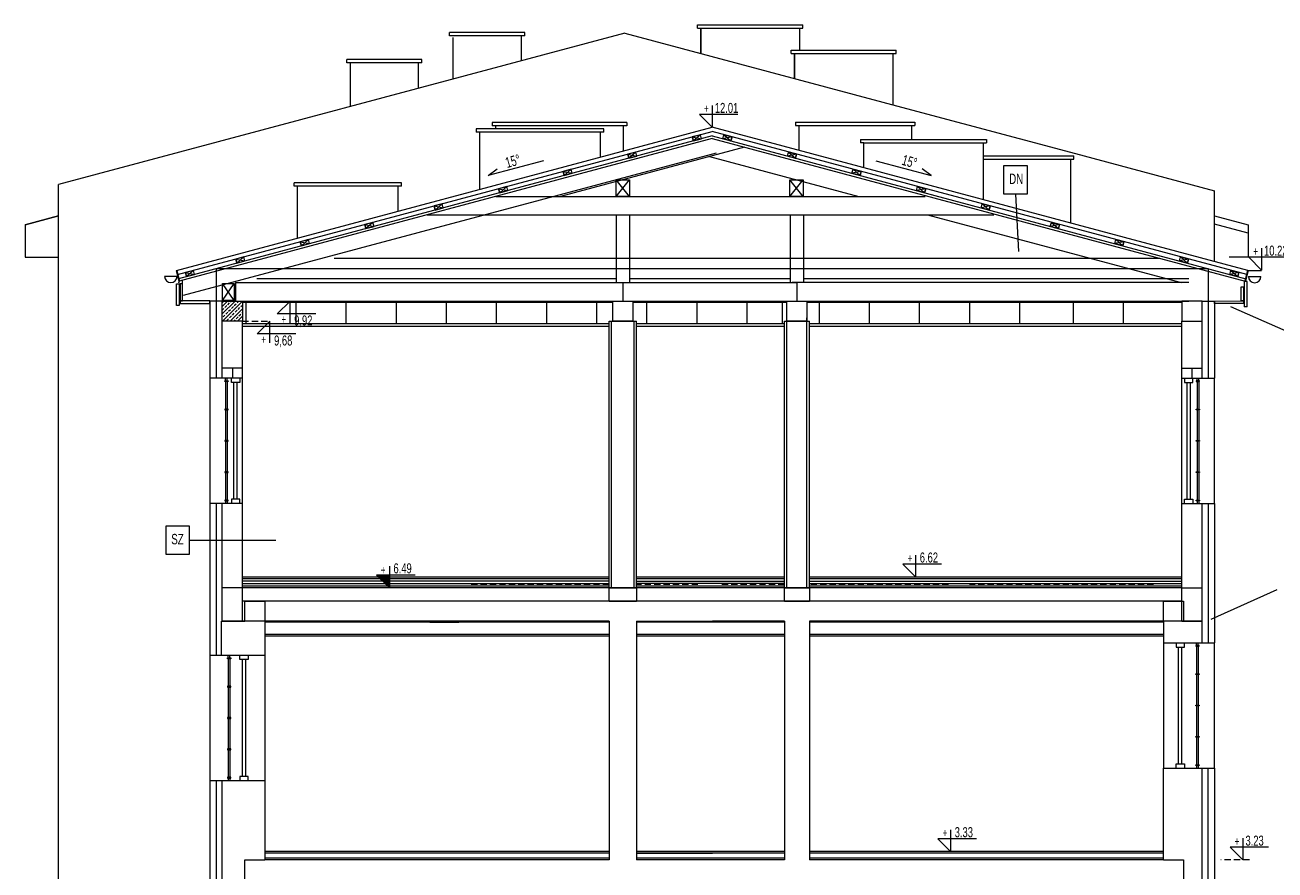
# Model space of a CAD drawing. Header units: millimetres. Extents: x 6354466 to 6508314, y -1889048 to -1342748.
# Tile 28 of 134: x 6483053 to 6498020, y -1878704 to -1868583. Entities that reach past the tile are written whole.
import ezdxf
from ezdxf.enums import TextEntityAlignment as Align

# ---------------------------------------------------------------- set-up
doc = ezdxf.new("R2010")
doc.units = ezdxf.units.MM
doc.linetypes.add('HIDDEN', pattern=[0.375, 0.25, -0.125])
for name, color, linetype, lineweight in [('A-OBRYS OCIEPLENIA', 174, 'Continuous', 30), ('A-wymiary', 161, 'Continuous', 9), ('L-2', 167, 'Continuous', 13), ('L-3', 10, 'Continuous', 18), ('L-5', 152, 'Continuous', 9), ('L-HATCH', 252, 'Continuous', 5), ('L-ISTNIEJĄCE BUDYNKI', 167, 'Continuous', 5), ('L-TXT', 141, 'Continuous', 9), ('L-Wyburzenia', 253, 'HIDDEN', 5)]:
    doc.layers.add(name, color=color, linetype=linetype, lineweight=lineweight)
doc.styles.add('125', font='cdmsimpl.shx', dxfattribs={"width": 0.7, "height": 125})
doc.styles.add('200', font='cdmsimpl.shx', dxfattribs={"width": 0.7, "height": 200})
doc.styles.add('SIMPLEX', font='cdmsimpl.shx', dxfattribs={"width": 0.7, "bigfont": 'cdmbigpl.shx'})
doc.linetypes.add('BATTING', pattern='A,0.00254,-2.54,[134,ltypeshp.shx,S=2.54,R=0,X=-2.54,Y=0],-5.08,[134,ltypeshp.shx,S=2.54,R=180,X=2.54,Y=0],-2.54', length=10.16254)

# ---------------------------------------------------------------- blocks, each defined once
blk = doc.blocks.new('*U31')
for p, q in [((-5, 0), (-5, -5)), ((5, -5), (5, 0)), ((-5, -5), (5, -5)), ((-2, -5), (-2, -145)), ((2, -5), (2, -145)), ((-5, -150), (-5, -145)), ((-5, -145), (5, -145)), ((5, -145), (5, -150))]:
    blk.add_line(p, q)

msp = doc.modelspace()

# ---------------------------------------------------------------- hatches: boundary and pattern name
at = {"layer": 'L-HATCH', "ltscale": 0.5}
h = msp.add_hatch(dxfattribs=at)
h.set_pattern_fill('ANSI33', color=252, scale=10, angle=180)
h.set_pattern_definition([(45, (6556626.61, -1931674.496), (-44.90128, 44.90128), []), (45, (6556671.51, -1931674.496), (-44.90128, 44.90128), [31.75, -15.875])])
h.paths.add_polyline_path([(6485655.9, -1871889.1), (6485415.9, -1871889.1), (6485415.9, -1872129.1), (6485655.9, -1872129.1)])
at = {"layer": 'L-HATCH', "ltscale": 10}
h = msp.add_hatch(dxfattribs=at)
h.set_pattern_fill('ANSI31', color=252, angle=180)
h.set_pattern_definition([(225, (6581472.2355, -1830782.7218), (2.24506403, -2.24506403), [])])
h.paths.add_polyline_path([(6487390.8, -1875299.1), (6487415.8, -1875299.1), (6487415.8, -1875277.8), (6487369.5, -1875277.8)])
h.paths.add_polyline_path([(6487415.8, -1875324.1), (6487415.8, -1875299.1), (6487390.8, -1875299.1)])
h.paths.add_polyline_path([(6487365.8, -1875274.1), (6487415.8, -1875274.1), (6487415.8, -1875214.1), (6487305.8, -1875214.1)])
h.paths.add_polyline_path([(6487305.8, -1875214.1), (6487415.8, -1875214.1), (6487415.8, -1875194.1), (6487285.8, -1875194.1)])
h.paths.add_polyline_path([(6487285.8, -1875194.1), (6487415.8, -1875194.1), (6487415.8, -1875172.2), (6487263.9, -1875172.2)])

# ---------------------------------------------------------------- linework, layer by layer
at = {"layer": 'A-OBRYS OCIEPLENIA'}
for p, q in [((6484865.9, -1871525.1), (6484900, -1871652.5)), ((6497695.9, -1871525.1), (6497661.8, -1871652.5)), ((6484907.6, -1871690.8), (6484907.6, -1871918.7))]:
    msp.add_line(p, q, dxfattribs=at)
at = {"layer": 'A-wymiary'}
for p, q in [((6484900, -1871650.5), (6484893.2, -1871676.8)), ((6484937.6, -1871863.5), (6484937.6, -1871640.5))]:
    msp.add_line(p, q, dxfattribs=at)
for points in [[(6491139.3, -1869897.8), (6491042.7, -1869923.7), (6491055.7, -1869972), (6491152.3, -1869946.1), (6491139.3, -1869897.8), (6491055.7, -1869972), (6491042.7, -1869923.7), (6491152.3, -1869946.1)], [(6491422.4, -1869897.8), (6491519, -1869923.7), (6491506.1, -1869972), (6491409.5, -1869946.1), (6491422.4, -1869897.8), (6491506.1, -1869972), (6491519, -1869923.7), (6491409.5, -1869946.1)], [(6490366.5, -1870104.7), (6490269.9, -1870130.5), (6490282.9, -1870178.8), (6490379.5, -1870153), (6490366.5, -1870104.7), (6490282.9, -1870178.8), (6490269.9, -1870130.5), (6490379.5, -1870153)], [(6492195.2, -1870104.7), (6492291.8, -1870130.5), (6492278.9, -1870178.8), (6492182.3, -1870153), (6492195.2, -1870104.7), (6492278.9, -1870178.8), (6492291.8, -1870130.5), (6492182.3, -1870153)], [(6489593.7, -1870311.5), (6489497.1, -1870337.3), (6489510.1, -1870385.6), (6489606.7, -1870359.8), (6489593.7, -1870311.5), (6489510.1, -1870385.6), (6489497.1, -1870337.3), (6489606.7, -1870359.8)], [(6492968, -1870311.5), (6493064.6, -1870337.3), (6493051.7, -1870385.6), (6492955.1, -1870359.8), (6492968, -1870311.5), (6493051.7, -1870385.6), (6493064.6, -1870337.3), (6492955.1, -1870359.8)], [(6488820.9, -1870518.3), (6488724.3, -1870544.2), (6488737.3, -1870592.5), (6488833.9, -1870566.6), (6488820.9, -1870518.3), (6488737.3, -1870592.5), (6488724.3, -1870544.2), (6488833.9, -1870566.6)], [(6493740.8, -1870518.3), (6493837.4, -1870544.2), (6493824.5, -1870592.5), (6493727.9, -1870566.6), (6493740.8, -1870518.3), (6493824.5, -1870592.5), (6493837.4, -1870544.2), (6493727.9, -1870566.6)], [(6488048.1, -1870725.1), (6487951.5, -1870751), (6487964.5, -1870799.3), (6488061.1, -1870773.4), (6488048.1, -1870725.1), (6487964.5, -1870799.3), (6487951.5, -1870751), (6488061.1, -1870773.4)], [(6494513.6, -1870725.1), (6494610.2, -1870751), (6494597.3, -1870799.3), (6494500.7, -1870773.4), (6494513.6, -1870725.1), (6494597.3, -1870799.3), (6494610.2, -1870751), (6494500.7, -1870773.4)], [(6487219.4, -1870947), (6487122.8, -1870972.8), (6487135.7, -1871021.1), (6487232.3, -1870995.3), (6487219.4, -1870947), (6487135.7, -1871021.1), (6487122.8, -1870972.8), (6487232.3, -1870995.3)], [(6495342.4, -1870947), (6495439, -1870972.8), (6495426.1, -1871021.1), (6495329.5, -1870995.3), (6495342.4, -1870947), (6495426.1, -1871021.1), (6495439, -1870972.8), (6495329.5, -1870995.3)], [(6486446.6, -1871153.8), (6486350, -1871179.6), (6486362.9, -1871227.9), (6486459.5, -1871202.1), (6486446.6, -1871153.8), (6486362.9, -1871227.9), (6486350, -1871179.6), (6486459.5, -1871202.1)], [(6496115.2, -1871153.8), (6496211.8, -1871179.6), (6496198.9, -1871227.9), (6496102.3, -1871202.1), (6496115.2, -1871153.8), (6496198.9, -1871227.9), (6496211.8, -1871179.6), (6496102.3, -1871202.1)], [(6485673.8, -1871360.6), (6485577.2, -1871386.5), (6485590.1, -1871434.8), (6485686.7, -1871408.9), (6485673.8, -1871360.6), (6485590.1, -1871434.8), (6485577.2, -1871386.5), (6485686.7, -1871408.9)], [(6496888, -1871360.6), (6496984.6, -1871386.5), (6496971.7, -1871434.8), (6496875.1, -1871408.9), (6496888, -1871360.6), (6496971.7, -1871434.8), (6496984.6, -1871386.5), (6496875.1, -1871408.9)], [(6485071.7, -1871521.7), (6484975.1, -1871547.6), (6484988.1, -1871595.9), (6485084.7, -1871570), (6485071.7, -1871521.7), (6484988.1, -1871595.9), (6484975.1, -1871547.6), (6485084.7, -1871570)], [(6497490.1, -1871521.7), (6497586.7, -1871547.6), (6497573.7, -1871595.9), (6497477.1, -1871570), (6497490.1, -1871521.7), (6497573.7, -1871595.9), (6497586.7, -1871547.6), (6497477.1, -1871570)]]:
    msp.add_lwpolyline(points, dxfattribs=at)
at = {"layer": 'L-2'}
for p, q in [((6485415.9, -1872814.1), (6485415.9, -1872129.1)), ((6485655.9, -1872814.1), (6485655.9, -1872129.1)), ((6496905.9, -1872814.1), (6496905.9, -1872129.1)), ((6497145.9, -1872814.1), (6497145.9, -1872129.1)), ((6485655.9, -1872694.1), (6485415.9, -1872694.1)), ((6485535.9, -1872694.1), (6485535.9, -1872814.1)), ((6496905.9, -1872694.1), (6497145.9, -1872694.1)), ((6497025.9, -1872694.1), (6497025.9, -1872814.1)), ((6485655.9, -1872814.1), (6485415.9, -1872814.1)), ((6496905.9, -1872814.1), (6497145.9, -1872814.1)), ((6485415.9, -1875724.1), (6485415.9, -1874314.1)), ((6485655.9, -1874314.1), (6485415.9, -1874314.1)), ((6485655.9, -1875724.1), (6485655.9, -1874314.1)), ((6496905.9, -1875724.1), (6496905.9, -1874314.1)), ((6496905.9, -1874314.1), (6497145.9, -1874314.1)), ((6497145.9, -1875724.1), (6497145.9, -1874314.1)), ((6485655.9, -1875324.1), (6485415.9, -1875324.1)), ((6490045.9, -1875324.1), (6485475.9, -1875324.1)), ((6492145.9, -1875324.1), (6490045.9, -1875324.1)), ((6496905.9, -1875324.1), (6492145.9, -1875324.1)), ((6496905.9, -1875324.1), (6497145.9, -1875324.1)), ((6490045.9, -1875484.1), (6485655.9, -1875484.1)), ((6492145.9, -1875484.1), (6490045.9, -1875484.1)), ((6496905.9, -1875484.1), (6492145.9, -1875484.1)), ((6485655.9, -1875724.1), (6485415.9, -1875724.1)), ((6496905.9, -1875724.1), (6497145.9, -1875724.1))]:
    msp.add_line(p, q, dxfattribs=at)
for points in [[(6485415.9, -1871889.1), (6485655.9, -1871889.1), (6485655.9, -1872129.1), (6485415.9, -1872129.1)], [(6490090.9, -1871889.1), (6490330.9, -1871889.1), (6490330.9, -1872129.1), (6490090.9, -1872129.1)], [(6492175.9, -1871889.1), (6492415.9, -1871889.1), (6492415.9, -1872129.1), (6492175.9, -1872129.1)], [(6497145.9, -1871889.1), (6496905.9, -1871889.1), (6496905.9, -1872129.1), (6497145.9, -1872129.1)], [(6490375.9, -1875484.1), (6490045.9, -1875484.1), (6490045.9, -1875324.1), (6490375.9, -1875324.1)], [(6492445.9, -1875484.1), (6492145.9, -1875484.1), (6492145.9, -1875324.1), (6492445.9, -1875324.1)]]:
    msp.add_lwpolyline(points, close=True, dxfattribs=at)
at = {"layer": 'L-3', "linetype": 'BATTING', "ltscale": 7}
for p, q in [((6485340.9, -1871503.4), (6485340.9, -1872814.1)), ((6497220.9, -1871503.4), (6497220.9, -1872814.1)), ((6485340.9, -1874314.1), (6485340.9, -1876134.1)), ((6497220.9, -1874314.1), (6497220.9, -1875984.1)), ((6497220.9, -1879764.1), (6497220.9, -1877484.1)), ((6485340.9, -1877634.1), (6485340.9, -1879464.1))]:
    msp.add_line(p, q, dxfattribs=at)
at = {"layer": 'L-3', "ltscale": 10}
for p, q in [((6485573.8, -1871669.1), (6485573.8, -1871889.1)), ((6485415.9, -1871889.1), (6485265.9, -1871889.1)), ((6485265.9, -1871889.1), (6485265.9, -1872814.1)), ((6497145.9, -1871889.1), (6497295.9, -1871889.1)), ((6497295.9, -1871889.1), (6497295.9, -1872814.1)), ((6485415.9, -1872814.1), (6485265.9, -1872814.1)), ((6497145.9, -1872814.1), (6497295.9, -1872814.1)), ((6485415.9, -1874314.1), (6485265.9, -1874314.1)), ((6485265.9, -1874314.1), (6485265.9, -1876134.1)), ((6497145.9, -1874314.1), (6497295.9, -1874314.1)), ((6497295.9, -1874314.1), (6497295.9, -1875984.1)), ((6497145.9, -1875984.1), (6497295.9, -1875984.1)), ((6485415.9, -1876134.1), (6485265.9, -1876134.1)), ((6485487.2, -1876164.1), (6485487.2, -1876134.1)), ((6485487.2, -1876174.1), (6485487.2, -1876504.1)), ((6485507.2, -1876164.1), (6485507.2, -1876134.1)), ((6485507.2, -1876174.1), (6485507.2, -1876504.1)), ((6485487.2, -1876514.1), (6485487.2, -1876879.1)), ((6485507.2, -1876514.1), (6485507.2, -1876879.1)), ((6485487.2, -1876889.1), (6485487.2, -1877254.1)), ((6485507.2, -1876889.1), (6485507.2, -1877254.1)), ((6485487.2, -1877264.1), (6485487.2, -1877594.1)), ((6485487.2, -1877264.1), (6485487.2, -1877594.1)), ((6485507.2, -1877264.1), (6485507.2, -1877594.1)), ((6485507.2, -1877264.1), (6485507.2, -1877594.1)), ((6497145.9, -1877484.1), (6497295.9, -1877484.1)), ((6497295.9, -1877484.1), (6497295.9, -1879764.1)), ((6485415.9, -1877634.1), (6485265.9, -1877634.1)), ((6485265.9, -1877634.1), (6485265.9, -1879464.1)), ((6485487.2, -1877604.1), (6485487.2, -1877634.1)), ((6485507.2, -1877604.1), (6485507.2, -1877634.1))]:
    msp.add_line(p, q, dxfattribs=at)
at = {"layer": 'L-3', "lineweight": 9}
for points in [[(6497614.2, -1871720.8), (6497644.2, -1871720.8), (6497644.2, -1871888.7), (6497614.2, -1871888.7)], [(6484907.6, -1871888.7), (6484907.6, -1871918.7), (6485265.9, -1871918.7), (6485265.9, -1871888.7)], [(6497644.2, -1871888.7), (6497644.2, -1871918.7), (6497295.9, -1871919.1), (6497295.9, -1871889.1)]]:
    msp.add_lwpolyline(points, close=True, dxfattribs=at)
at = {"layer": 'L-3', "ltscale": 10}
for points in [[(6485517.2, -1876174.1), (6485477.2, -1876174.1), (6485477.2, -1876164.1), (6485517.2, -1876164.1)], [(6485517.2, -1876504.1), (6485477.2, -1876504.1), (6485477.2, -1876514.1), (6485517.2, -1876514.1)], [(6485517.2, -1876879.1), (6485477.2, -1876879.1), (6485477.2, -1876889.1), (6485517.2, -1876889.1)], [(6485517.2, -1877254.1), (6485477.2, -1877254.1), (6485477.2, -1877264.1), (6485517.2, -1877264.1)], [(6485517.2, -1877594.1), (6485477.2, -1877594.1), (6485477.2, -1877604.1), (6485517.2, -1877604.1)]]:
    msp.add_lwpolyline(points, close=True, dxfattribs=at)
at = {"layer": 'L-5'}
for p, q in [((6484878.8, -1871573.4), (6491280.9, -1869859.9)), ((6491280.9, -1869911.7), (6484891.7, -1871621.7)), ((6497683, -1871573.4), (6491280.9, -1869859.9)), ((6491280.9, -1869911.7), (6497670, -1871621.7)), ((6494913.8, -1870610.4), (6494950, -1871294.8)), ((6486753.6, -1871377.5), (6496641.8, -1871377.5)), ((6485700.6, -1872159.1), (6485700.6, -1871889.1)), ((6486300.6, -1872159.1), (6486300.6, -1871889.1)), ((6486900.6, -1872159.1), (6486900.6, -1871889.1)), ((6487500.6, -1872159.1), (6487500.6, -1871889.1)), ((6488100.6, -1872159.1), (6488100.6, -1871889.1)), ((6488700.6, -1872159.1), (6488700.6, -1871889.1)), ((6489300.6, -1872159.2), (6489300.6, -1871889.2)), ((6489900.6, -1872159.2), (6489900.6, -1871889.2)), ((6490500.6, -1872159.2), (6490500.6, -1871889.2)), ((6491100.6, -1872159.2), (6491100.6, -1871889.2)), ((6491700.6, -1872159.2), (6491700.6, -1871889.2)), ((6492123.6, -1872159.2), (6492123.6, -1871889.2)), ((6492564.1, -1872159.2), (6492564.1, -1871889.2)), ((6493164.1, -1872159.2), (6493164.1, -1871889.2)), ((6493764.1, -1872159.2), (6493764.1, -1871889.2)), ((6494364.1, -1872159.2), (6494364.1, -1871889.2)), ((6494964.1, -1872159.2), (6494964.1, -1871889.2)), ((6495607.2, -1872159.2), (6495607.2, -1871889.2)), ((6496207.2, -1872159.2), (6496207.2, -1871889.2)), ((6485655.9, -1872159.1), (6490045.9, -1872159.1)), ((6490375.9, -1872159.1), (6492145.9, -1872159.1)), ((6492445.9, -1872159.1), (6496905.9, -1872159.1)), ((6485655.9, -1872189.1), (6490045.9, -1872189.1)), ((6490375.9, -1872189.1), (6492145.9, -1872189.1)), ((6492445.9, -1872189.1), (6496905.9, -1872189.1)), ((6485454.7, -1872844.1), (6485454.7, -1872814.1)), ((6485454.7, -1872854.1), (6485454.7, -1873184.1)), ((6485474.7, -1872844.1), (6485474.7, -1872814.1)), ((6485474.7, -1872854.1), (6485474.7, -1873184.1)), ((6485655.9, -1874314.1), (6485655.9, -1872814.1)), ((6496905.9, -1874314.1), (6496905.9, -1872814.1)), ((6497087, -1872844.1), (6497087, -1872814.1)), ((6497087, -1872854.1), (6497087, -1873184.1)), ((6497107, -1872844.1), (6497107, -1872814.1)), ((6497107, -1872854.1), (6497107, -1873184.1)), ((6485454.7, -1873194.1), (6485454.7, -1873559.1)), ((6485474.7, -1873194.1), (6485474.7, -1873559.1)), ((6497087, -1873194.1), (6497087, -1873559.1)), ((6497107, -1873194.1), (6497107, -1873559.1)), ((6485454.7, -1873569.1), (6485454.7, -1873934.1)), ((6485474.7, -1873569.1), (6485474.7, -1873934.1)), ((6497087, -1873569.1), (6497087, -1873934.1)), ((6497107, -1873569.1), (6497107, -1873934.1)), ((6485454.7, -1873944.1), (6485454.7, -1874274.1)), ((6485454.7, -1873944.1), (6485454.7, -1874274.1)), ((6485474.7, -1873944.1), (6485474.7, -1874274.1)), ((6485474.7, -1873944.1), (6485474.7, -1874274.1)), ((6497087, -1873944.1), (6497087, -1874274.1)), ((6497087, -1873944.1), (6497087, -1874274.1)), ((6497107, -1873944.1), (6497107, -1874274.1)), ((6497107, -1873944.1), (6497107, -1874274.1)), ((6485454.7, -1874284.1), (6485454.7, -1874314.1)), ((6485474.7, -1874284.1), (6485474.7, -1874314.1)), ((6497087, -1874284.1), (6497087, -1874314.1)), ((6497107, -1874284.1), (6497107, -1874314.1)), ((6485020.9, -1874753.4), (6486055.5, -1874753.4))]:
    msp.add_line(p, q, dxfattribs=at)
at = {"layer": 'L-5', "ltscale": 10}
for p, q in [((6491280.9, -1869942.8), (6484899.5, -1871650.7)), ((6491667.7, -1870046.3), (6489463.6, -1870636.2)), ((6491280.9, -1869942.8), (6497662.3, -1871650.7)), ((6491327.4, -1870116.6), (6484946, -1871824.5)), ((6491250.9, -1870157.8), (6493038.2, -1870636.2)), ((6490130.9, -1870636.2), (6490290.9, -1870436.2)), ((6490290.9, -1870636.2), (6490130.9, -1870436.2)), ((6492209, -1870636.2), (6492369, -1870436.2)), ((6492369, -1870636.2), (6492209, -1870436.2)), ((6488690, -1870636.2), (6493833.1, -1870636.2)), ((6487868, -1870856.2), (6494655.1, -1870856.2)), ((6490130.9, -1870856.2), (6490130.9, -1871669.1)), ((6490290.9, -1870856.2), (6490290.9, -1871669.1)), ((6492215.9, -1870856.2), (6492215.9, -1871669.1)), ((6492375.9, -1870856.2), (6492375.9, -1871669.1)), ((6493860.2, -1870856.2), (6496897.6, -1871669.1)), ((6485419.4, -1871882.2), (6485559.4, -1871679.1)), ((6485559.4, -1871882.2), (6485419.4, -1871679.1)), ((6485573.8, -1871669.1), (6490352.4, -1871669.1)), ((6490130.9, -1871625.1), (6485828.6, -1871625.1)), ((6490210.9, -1871669.1), (6490210.9, -1871889.1)), ((6492215.9, -1871625.1), (6490290.9, -1871625.1)), ((6490352.4, -1871669.1), (6492295.9, -1871669.1)), ((6496988, -1871669.1), (6492239.4, -1871669.1)), ((6492295.9, -1871669.1), (6492295.9, -1871889.1)), ((6496988, -1871625.1), (6492375.9, -1871625.1)), ((6497685.9, -1871656.8), (6497650.9, -1871656.8)), ((6497650.9, -1871656.8), (6497650.9, -1871958.7)), ((6497685.9, -1871958.7), (6497685.9, -1871656.8)), ((6484900.9, -1871941.7), (6484865.9, -1871941.7)), ((6485633.8, -1871889.1), (6490352.4, -1871889.1)), ((6490352.4, -1871889.1), (6492295.9, -1871889.1)), ((6492295.9, -1871889.1), (6496988, -1871889.1)), ((6497685.9, -1871958.7), (6497650.9, -1871958.7)), ((6490045.9, -1875324.1), (6490045.9, -1872129.1)), ((6490045.9, -1872129.1), (6490375.9, -1872129.1)), ((6490074.7, -1875324.1), (6490074.7, -1872129.1)), ((6490347.1, -1875324.1), (6490347.1, -1872129.1)), ((6490375.9, -1875324.1), (6490375.9, -1872129.1)), ((6492145.9, -1872129.1), (6492445.9, -1872129.1)), ((6492145.9, -1875324.1), (6492145.9, -1872129.1)), ((6492175.9, -1875324.1), (6492175.9, -1872089.1)), ((6492415.9, -1875324.1), (6492415.9, -1872089.1)), ((6492445.9, -1875324.1), (6492445.9, -1872129.1)), ((6485265.9, -1872814.1), (6485265.9, -1874314.1)), ((6497295.9, -1874314.1), (6497295.9, -1872814.1)), ((6497295.9, -1877484.1), (6497295.9, -1875984.1)), ((6485265.9, -1876134.1), (6485265.9, -1877634.1))]:
    msp.add_line(p, q, dxfattribs=at)
at = {"layer": 'L-5', "ltscale": 8}
for p, q in [((6489259.7, -1870208.4), (6488600.4, -1870384.8)), ((6493242.1, -1870208.4), (6493901.4, -1870384.8)), ((6488600.4, -1870384.8), (6488704.8, -1870305.7)), ((6493901.4, -1870384.8), (6493797, -1870305.7))]:
    msp.add_line(p, q, dxfattribs=at)
at = {"layer": 'L-5', "lineweight": 9}
for p, q in [((6484875.1, -1871593.9), (6484725.1, -1871593.9)), ((6484865.9, -1871941.7), (6484865.9, -1871683.2)), ((6484865.9, -1871683.2), (6484900.9, -1871683.2)), ((6484900.9, -1871683.2), (6484900.9, -1871941.7)), ((6497702, -1871596), (6497852, -1871596))]:
    msp.add_line(p, q, dxfattribs=at)
at = {"layer": 'L-5', "ltscale": 5}
for p, q in [((6485655.9, -1875194.1), (6490045.9, -1875194.1)), ((6485655.9, -1875214.1), (6490045.9, -1875214.1)), ((6490045.9, -1875244.1), (6485655.9, -1875244.1)), ((6485655.9, -1875274.1), (6490045.9, -1875274.1)), ((6490375.9, -1875194.1), (6492145.9, -1875194.1)), ((6490375.9, -1875214.1), (6492145.9, -1875214.1)), ((6490375.9, -1875244.1), (6492145.9, -1875244.1)), ((6492145.9, -1875274.1), (6490375.9, -1875274.1)), ((6492445.9, -1875194.1), (6496905.9, -1875194.1)), ((6492445.9, -1875214.1), (6496905.9, -1875214.1)), ((6492445.9, -1875244.1), (6496905.9, -1875244.1)), ((6492445.9, -1875274.1), (6496905.9, -1875274.1))]:
    msp.add_line(p, q, dxfattribs=at)
at = {"layer": 'L-5', "ltscale": 10}
for points in [[(6484865.9, -1871525.1), (6491280.9, -1869808.2)], [(6497695.9, -1871525.1), (6491280.9, -1869808.2)], [(6490090.9, -1871908.7), (6485655.9, -1871908.7), (6485655.9, -1871889.1), (6496905.9, -1871889.1), (6496905.9, -1871908.7), (6492415.9, -1871908.7)], [(6492175.9, -1871908.7), (6490330.9, -1871908.7)]]:
    msp.add_lwpolyline(points, dxfattribs=at)
at = {"layer": 'L-5'}
for points in [[(6494774.9, -1870265.6), (6495052.7, -1870265.6), (6495052.7, -1870610.4), (6494774.9, -1870610.4)], [(6485484.7, -1872854.1), (6485444.7, -1872854.1), (6485444.7, -1872844.1), (6485484.7, -1872844.1)], [(6497077, -1872854.1), (6497117, -1872854.1), (6497117, -1872844.1), (6497077, -1872844.1)], [(6485484.7, -1873184.1), (6485444.7, -1873184.1), (6485444.7, -1873194.1), (6485484.7, -1873194.1)], [(6497077, -1873184.1), (6497117, -1873184.1), (6497117, -1873194.1), (6497077, -1873194.1)], [(6485484.7, -1873559.1), (6485444.7, -1873559.1), (6485444.7, -1873569.1), (6485484.7, -1873569.1)], [(6497077, -1873559.1), (6497117, -1873559.1), (6497117, -1873569.1), (6497077, -1873569.1)], [(6485484.7, -1873934.1), (6485444.7, -1873934.1), (6485444.7, -1873944.1), (6485484.7, -1873944.1)], [(6497077, -1873934.1), (6497117, -1873934.1), (6497117, -1873944.1), (6497077, -1873944.1)], [(6485484.7, -1874274.1), (6485444.7, -1874274.1), (6485444.7, -1874284.1), (6485484.7, -1874284.1)], [(6497077, -1874274.1), (6497117, -1874274.1), (6497117, -1874284.1), (6497077, -1874284.1)], [(6484743.2, -1874581), (6485020.9, -1874581), (6485020.9, -1874925.9), (6484743.2, -1874925.9)]]:
    msp.add_lwpolyline(points, close=True, dxfattribs=at)
at = {"layer": 'L-5', "ltscale": 10}
for points in [[(6490130.9, -1870436.2), (6490290.9, -1870436.2), (6490290.9, -1870636.2), (6490130.9, -1870636.2)], [(6492209, -1870436.2), (6492369, -1870436.2), (6492369, -1870636.2), (6492209, -1870636.2)], [(6485419.4, -1871679.1), (6485559.4, -1871679.1), (6485559.4, -1871882.2), (6485419.4, -1871882.2)]]:
    msp.add_lwpolyline(points, close=True, dxfattribs=at)
at = {"layer": 'L-5', "lineweight": 9}
msp.add_lwpolyline([(6484937.6, -1871683.2), (6484907.6, -1871683.2), (6484907.6, -1871888.7), (6484937.6, -1871888.7)], close=True, dxfattribs=at)
for centre in [(6484800.1, -1871593.9), (6497777, -1871596)]:
    msp.add_arc(centre, 75, 180, 0, dxfattribs=at)
at = {"layer": 'L-HATCH'}
for p, q in [((6490235.9, -1868679.5), (6483456.3, -1870494)), ((6489036.1, -1868671.4), (6488136.1, -1868671.4)), ((6488136.1, -1868711.4), (6488136.1, -1868671.4)), ((6489036.1, -1868711.4), (6488136.1, -1868711.4)), ((6488996.1, -1869011.4), (6488996.1, -1868711.4)), ((6489036.1, -1868711.4), (6489036.1, -1868671.4)), ((6490235.9, -1868679.5), (6493665.9, -1869597.5)), ((6491105.9, -1868583.1), (6492365.9, -1868583.1)), ((6491105.9, -1868623.1), (6491105.9, -1868583.1)), ((6491105.9, -1868623.1), (6492365.9, -1868623.1)), ((6491145.9, -1868623.1), (6491145.9, -1868923.1)), ((6491145.9, -1868923.1), (6491145.9, -1868623.1)), ((6491145.9, -1868923.1), (6491145.9, -1868623.1)), ((6492325.9, -1868623.1), (6492325.9, -1868882.8)), ((6492365.9, -1868623.1), (6492365.9, -1868583.1)), ((6488176.1, -1868734.1), (6488176.1, -1869230.8)), ((6487806, -1868995.6), (6486906, -1868995.6)), ((6486906, -1869035.6), (6486906, -1868995.6)), ((6487806, -1869035.6), (6487806, -1868995.6)), ((6492225.9, -1868882.8), (6493485.9, -1868882.8)), ((6492225.9, -1868922.8), (6492225.9, -1868882.8)), ((6492225.9, -1868922.8), (6493485.9, -1868922.8)), ((6492265.9, -1868922.8), (6492265.9, -1869222.8)), ((6492265.9, -1869222.8), (6492265.9, -1868922.8)), ((6492265.9, -1869222.8), (6492265.9, -1868922.8)), ((6493445.9, -1868922.8), (6493445.9, -1869538.7)), ((6493485.9, -1868922.8), (6493485.9, -1868882.8)), ((6487806, -1869035.6), (6486906, -1869035.6)), ((6486946, -1869035.6), (6486946, -1869555.1)), ((6487766, -1869335.6), (6487766, -1869035.6)), ((6493665.9, -1869597.5), (6495570, -1870107.2)), ((6490260.9, -1869751.9), (6488648.1, -1869751.9)), ((6488648.1, -1869751.9), (6488648.1, -1869791.9)), ((6490260.9, -1869751.9), (6490260.9, -1869791.9)), ((6492279.6, -1869746.2), (6493705.9, -1869746.2)), ((6492279.6, -1869746.2), (6492279.6, -1869786.2)), ((6493705.9, -1869746.2), (6493705.9, -1869786.2)), ((6489984.9, -1869825.8), (6488455.9, -1869825.8)), ((6488455.9, -1869825.8), (6488455.9, -1869865.8)), ((6489984.9, -1869865.8), (6488455.9, -1869865.8)), ((6488495.9, -1869865.8), (6488495.9, -1870553.6)), ((6490260.9, -1869791.9), (6488648.1, -1869791.9)), ((6488688.1, -1869791.9), (6488688.1, -1869825.8)), ((6489944.9, -1870165.8), (6489944.9, -1869865.8)), ((6489984.9, -1869865.8), (6489984.9, -1869825.8)), ((6490220.9, -1870091.9), (6490220.9, -1869791.9)), ((6492319.6, -1869786.2), (6492319.6, -1870086.2)), ((6493665.9, -1869786.2), (6493665.9, -1869953.9)), ((6493055.9, -1869953.9), (6494564.1, -1869953.9)), ((6493055.9, -1869953.9), (6493055.9, -1869993.9)), ((6493095.9, -1869993.9), (6493055.9, -1869993.9)), ((6494524.1, -1869993.9), (6494524.1, -1870676.2)), ((6494564.1, -1869953.9), (6494564.1, -1869993.9)), ((6494524.1, -1870152), (6495610, -1870152)), ((6494524.1, -1870192), (6495610, -1870192)), ((6495570, -1870107.2), (6497295.9, -1870569.1)), ((6495570, -1870192), (6495570, -1870956.1)), ((6495610, -1870192), (6495610, -1870152)), ((6487562.9, -1870474), (6486275.2, -1870474)), ((6486275.2, -1870514), (6486275.2, -1870474)), ((6487562.9, -1870514), (6487562.9, -1870474)), ((6487562.9, -1870514), (6486275.2, -1870514))]:
    msp.add_line(p, q, dxfattribs=at)
at = {"layer": 'L-HATCH', "linetype": 'BATTING', "ltscale": 7}
msp.add_line((6497220.9, -1871503.4), (6485340.9, -1871503.4), dxfattribs=at)
at = {"layer": 'L-HATCH', "linetype": 'BATTING', "ltscale": 2}
for p, q in [((6485655.9, -1875301.8), (6490045.9, -1875301.8)), ((6490375.9, -1875298.8), (6492145.9, -1875298.8)), ((6492445.9, -1875300.5), (6496905.9, -1875300.5))]:
    msp.add_line(p, q, dxfattribs=at)
at = {"layer": 'L-HATCH'}
for points in [[(6492279.6, -1869786.2), (6493705.9, -1869786.2)], [(6493095.9, -1870293.9), (6493095.9, -1869993.9), (6494564.1, -1869993.9)], [(6483456.3, -1882305.5), (6483456.3, -1870494)], [(6486315.2, -1871137.2), (6486315.2, -1870514)], [(6487522.9, -1870814), (6487522.9, -1870514)], [(6497295.9, -1871418), (6497295.9, -1870569.1)], [(6483053.4, -1870976.9), (6483456.3, -1870869.1)], [(6483456.3, -1870869.1), (6483053.4, -1870976.9), (6483053.4, -1871364.4), (6483456.3, -1871364.4)], [(6497295.9, -1870869.1), (6497698.8, -1870976.9), (6497698.8, -1871364.4), (6497469.2, -1871364.4)], [(6497698.8, -1871076.9), (6497295.9, -1870969.1)]]:
    msp.add_lwpolyline(points, dxfattribs=at)
at = {"layer": 'L-ISTNIEJĄCE BUDYNKI'}
for p, q in [((6485695.9, -1875724.1), (6485415.9, -1875724.1)), ((6490045.9, -1875724.1), (6485925.9, -1875724.1)), ((6490045.9, -1875734.1), (6485925.9, -1875734.1)), ((6492145.9, -1875734.1), (6490375.9, -1875734.1)), ((6492145.9, -1875724.1), (6491285.9, -1875724.1)), ((6496685.9, -1875724.1), (6492445.9, -1875724.1)), ((6496685.9, -1875734.1), (6492445.9, -1875734.1)), ((6490045.9, -1875884.1), (6485925.9, -1875884.1)), ((6492145.9, -1875884.1), (6490375.9, -1875884.1)), ((6496685.9, -1875884.1), (6492445.9, -1875884.1)), ((6490046.9, -1875904.1), (6485925.9, -1875904.1)), ((6492145.9, -1875904.1), (6490375.9, -1875904.1)), ((6496685.9, -1875904.1), (6492445.9, -1875904.1)), ((6496685.9, -1878584.1), (6496685.9, -1877484.1)), ((6490045.9, -1878484.1), (6485925.9, -1878484.1)), ((6490045.9, -1878504.1), (6485925.9, -1878504.1)), ((6490045.9, -1878564.1), (6485925.9, -1878564.1)), ((6490045.9, -1878584.1), (6485925.9, -1878584.1)), ((6492145.9, -1878484.1), (6490375.9, -1878484.1)), ((6492145.9, -1878504.1), (6490375.9, -1878504.1)), ((6492145.9, -1878564.1), (6490375.9, -1878564.1)), ((6492145.9, -1878584.1), (6490375.9, -1878584.1)), ((6496685.9, -1878484.1), (6492445.9, -1878484.1)), ((6496685.9, -1878504.1), (6492445.9, -1878504.1)), ((6496685.9, -1878564.1), (6492445.9, -1878564.1)), ((6496685.9, -1878584.1), (6492445.9, -1878584.1))]:
    msp.add_line(p, q, dxfattribs=at)
at = {"layer": 'L-ISTNIEJĄCE BUDYNKI', "ltscale": 0.5}
for p, q in [((6487901.4, -1875734.1), (6488249.2, -1875734.1)), ((6490045.9, -1875724.1), (6490045.9, -1878584.1)), ((6490375.9, -1875724.1), (6491285.9, -1875724.1)), ((6490375.9, -1875724.1), (6490375.9, -1878584.1)), ((6492145.9, -1875724.1), (6492145.9, -1878584.1)), ((6492445.9, -1875724.1), (6492445.9, -1878584.1)), ((6496685.9, -1875984.1), (6497145.9, -1875984.1)), ((6496685.9, -1875984.1), (6496685.9, -1877484.1)), ((6497080.2, -1876014.1), (6497080.2, -1875984.1)), ((6497080.2, -1876024.1), (6497080.2, -1876354.1)), ((6497100.2, -1876014.1), (6497100.2, -1875984.1)), ((6497100.2, -1876024.1), (6497100.2, -1876354.1)), ((6485925.9, -1876134.1), (6485415.9, -1876134.1)), ((6485925.9, -1876134.1), (6485925.9, -1878584.1)), ((6497080.2, -1876364.1), (6497080.2, -1876729.1)), ((6497100.2, -1876364.1), (6497100.2, -1876729.1)), ((6497080.2, -1876739.1), (6497080.2, -1877104.1)), ((6497100.2, -1876739.1), (6497100.2, -1877104.1)), ((6497080.2, -1877114.1), (6497080.2, -1877444.1)), ((6497080.2, -1877114.1), (6497080.2, -1877444.1)), ((6497100.2, -1877114.1), (6497100.2, -1877444.1)), ((6497100.2, -1877114.1), (6497100.2, -1877444.1)), ((6496685.9, -1877484.1), (6497145.9, -1877484.1)), ((6497080.2, -1877454.1), (6497080.2, -1877484.1)), ((6497100.2, -1877454.1), (6497100.2, -1877484.1)), ((6497145.9, -1879764.1), (6497145.9, -1877484.1)), ((6485925.9, -1877634.1), (6485415.9, -1877634.1)), ((6485415.9, -1879464.1), (6485415.9, -1877634.1)), ((6490375.9, -1878504.1), (6491285.9, -1878504.1))]:
    msp.add_line(p, q, dxfattribs=at)
at = {"layer": 'L-ISTNIEJĄCE BUDYNKI', "linetype": 'HIDDEN', "ltscale": 300}
msp.add_line((6497714.8, -1878584.1), (6497371.5, -1878584.1), dxfattribs=at)
at = {"layer": 'L-ISTNIEJĄCE BUDYNKI', "ltscale": 0.5}
for points in [[(6485925.9, -1875724.1), (6485685.9, -1875724.1), (6485685.9, -1875484.1), (6485925.9, -1875484.1)], [(6496925.9, -1875724.1), (6496685.9, -1875724.1), (6496685.9, -1875484.1), (6496925.9, -1875484.1)], [(6497070.2, -1876024.1), (6497110.2, -1876024.1), (6497110.2, -1876014.1), (6497070.2, -1876014.1)], [(6497070.2, -1876354.1), (6497110.2, -1876354.1), (6497110.2, -1876364.1), (6497070.2, -1876364.1)], [(6497070.2, -1876729.1), (6497110.2, -1876729.1), (6497110.2, -1876739.1), (6497070.2, -1876739.1)], [(6497070.2, -1877104.1), (6497110.2, -1877104.1), (6497110.2, -1877114.1), (6497070.2, -1877114.1)], [(6497070.2, -1877444.1), (6497110.2, -1877444.1), (6497110.2, -1877454.1), (6497070.2, -1877454.1)]]:
    msp.add_lwpolyline(points, close=True, dxfattribs=at)
for points in [[(6490045.9, -1875484.1), (6490375.9, -1875484.1)], [(6485925.9, -1875724.1), (6485925.9, -1876134.1), (6485405.9, -1876134.1), (6485405.9, -1875724.1), (6485685.9, -1875724.1)], [(6496685.9, -1875724.1), (6496685.9, -1875984.1), (6497145.9, -1875984.1), (6497145.9, -1875724.1), (6496865.9, -1875724.1)], [(6485925.9, -1878824.1), (6485685.9, -1878824.1), (6485685.9, -1878584.1), (6485925.9, -1878584.1)], [(6496685.9, -1878584.1), (6496925.9, -1878584.1), (6496925.9, -1878824.1), (6496685.9, -1878824.1)]]:
    msp.add_lwpolyline(points, dxfattribs=at)
at = {"layer": 'L-ISTNIEJĄCE BUDYNKI'}
msp.add_lwpolyline([(6492145.9, -1875484.1), (6492445.9, -1875484.1)], dxfattribs=at)
at = {"layer": 'L-TXT'}
for p, q in [((6491280.9, -1869547.8), (6491280.9, -1869808.2)), ((6491589.6, -1869656.3), (6491129, -1869656.3)), ((6491129, -1869656.3), (6491280.9, -1869808.2)), ((6497856.8, -1871257.3), (6497856.8, -1871517.7)), ((6498274.4, -1871365.8), (6497704.9, -1871365.8)), ((6497704.9, -1871365.8), (6497856.8, -1871517.7)), ((6497695.9, -1871525.1), (6497856.8, -1871525.1)), ((6486074.6, -1872041), (6486226.5, -1871889.1)), ((6486226.5, -1872149.5), (6486226.5, -1871889.1)), ((6498510.9, -1872410.1), (6497490.9, -1871958.9)), ((6485834.6, -1872281), (6485986.5, -1872129.1)), ((6485986.5, -1872389.5), (6485986.5, -1872129.1)), ((6486535.2, -1872041), (6486074.6, -1872041)), ((6486295.2, -1872281), (6485834.6, -1872281)), ((6493717.3, -1874933.7), (6493717.3, -1875194.1)), ((6487415.8, -1875063.7), (6487415.8, -1875324.1)), ((6494026.1, -1875042.2), (6493565.4, -1875042.2)), ((6493565.4, -1875042.2), (6493717.3, -1875194.1)), ((6487724.5, -1875172.2), (6487263.9, -1875172.2)), ((6487263.9, -1875172.2), (6487415.8, -1875324.1)), ((6498039.9, -1875349.3), (6497249.9, -1875702.8)), ((6494135.7, -1878223.7), (6494135.7, -1878484.1)), ((6494444.5, -1878332.2), (6493983.8, -1878332.2)), ((6493983.8, -1878332.2), (6494135.7, -1878484.1)), ((6497943.3, -1878432.2), (6497482.6, -1878432.2)), ((6497482.6, -1878432.2), (6497634.5, -1878584.1)), ((6497634.5, -1878323.7), (6497634.5, -1878584.1))]:
    msp.add_line(p, q, dxfattribs=at)
at = {"layer": 'L-Wyburzenia', "ltscale": 300}
for p, q in [((6485655.9, -1872129.1), (6485986.5, -1872129.1)), ((6488110.9, -1875276.9), (6485655.9, -1875276.9)), ((6490045.9, -1875284.1), (6488360.9, -1875284.1)), ((6491110.9, -1875284.1), (6490375.9, -1875284.1)), ((6492145.9, -1875284.1), (6491360.9, -1875284.1)), ((6494110.9, -1875284.1), (6492445.9, -1875284.1)), ((6496565.9, -1875284.1), (6494360.9, -1875284.1))]:
    msp.add_line(p, q, dxfattribs=at)

# ---------------------------------------------------------------- block references
at = {"layer": 'L-5', "yscale": 10, "zscale": 10}
for p, xscale, rotation in [((6485574.7, -1874314.1), 10, 180), ((6496987.1, -1874314.1), -10, 179.9999999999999)]:
    msp.add_blockref('*U31', p, dxfattribs=dict(at, xscale=xscale, rotation=rotation))
at = {"layer": 'L-ISTNIEJĄCE BUDYNKI', "color": 6, "yscale": 10, "zscale": 10}
for p, xscale, rotation in [((6496885.9, -1877484.1), -10, 179.9999999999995), ((6485675.9, -1877634.1), 10, 180)]:
    msp.add_blockref('*U31', p, dxfattribs=dict(at, xscale=xscale, rotation=rotation))

# ---------------------------------------------------------------- texts
at = {"layer": 'L-3', "style": '125', "width": 0.7}
msp.add_text('SZ', height=125, dxfattribs=at).set_placement((6484804.8, -1874803.5))
at = {"layer": 'L-5', "style": '125', "width": 0.7}
msp.add_text('DN', height=125, dxfattribs=at).set_placement((6494836.5, -1870488.1))
at = {"layer": 'L-5', "ltscale": 8, "char_height": 125, "style": '200'}
for insert, attachment_point, rotation in [((6488826.3, -1870298.7), 7, 15.57347), ((6493575.5, -1870134.7), 1, 344.42653)]:
    msp.add_mtext('15%%d', dxfattribs=dict(at, insert=insert, attachment_point=attachment_point, rotation=rotation))
at = {"layer": 'L-TXT', "style": 'SIMPLEX', "width": 0.7}
for p in [(6491240.6, -1869636.2), (6497816.5, -1871345.7), (6493678.8, -1875021.1), (6494097.1, -1878311.1), (6497594.2, -1878412.1)]:
    msp.add_text('+', height=104.2, dxfattribs=at).set_placement(p, align=Align.RIGHT)
for s, p in [('12.01', (6491312.8, -1869636.2)), ('10.22', (6497888.7, -1871345.7)), ('9,92', (6486275.8, -1872182)), ('9,68', (6486035.8, -1872422)), ('6.62', (6493766.6, -1875021.2)), ('6.49', (6487465.1, -1875151.2)), ('3.33', (6494185, -1878311.2)), ('3.23', (6497666.4, -1878412.1))]:
    msp.add_text(s, height=120, dxfattribs=at).set_placement(p)
for p in [(6486123.7, -1872061.1), (6485883.7, -1872301.1), (6487313, -1875062.9)]:
    msp.add_text('+', height=104.2, rotation=180, dxfattribs=at).set_placement(p, align=Align.RIGHT)

doc.saveas('drawing.dxf')
